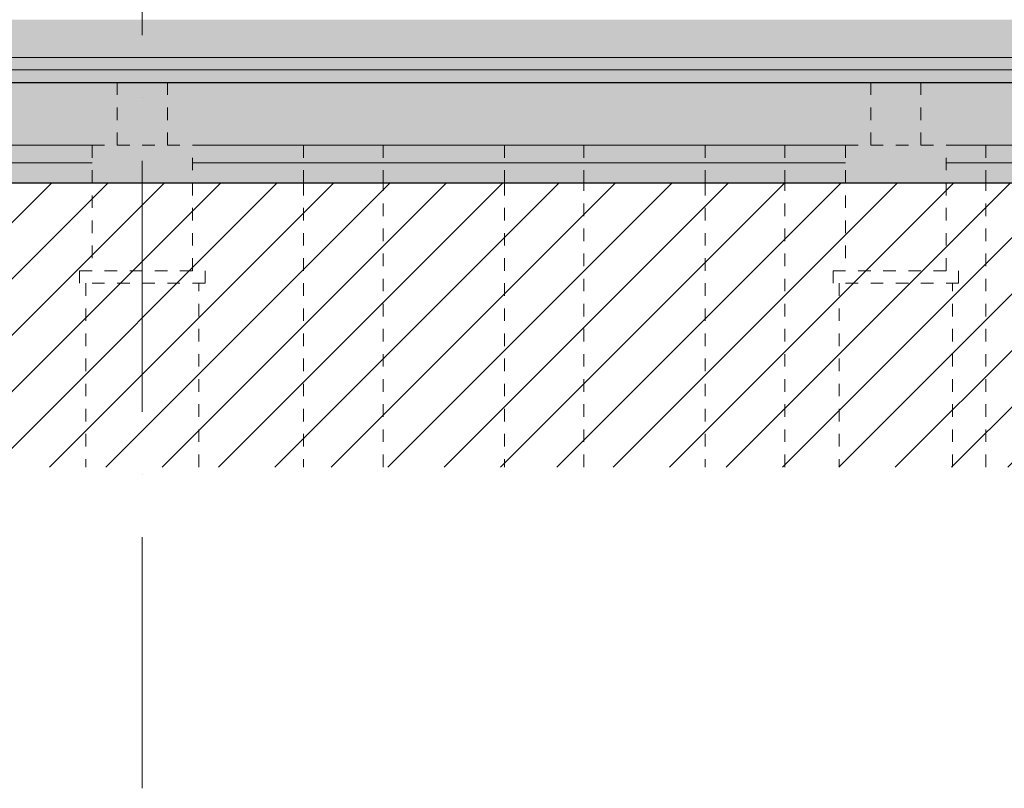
# Model space of a CAD drawing. Header units: millimetres. Extents: x 200776 to 378340, y -23587 to 19113.
# Tile 6 of 61: x 216664 to 224504, y -6123 to 0. Entities that reach past the tile are written whole.
import ezdxf

# ---------------------------------------------------------------- set-up
doc = ezdxf.new("R2010")
doc.units = ezdxf.units.MM
doc.linetypes.add('A_CARA_02_Čárkovaná', pattern=[200, 100, -100])
doc.linetypes.add('Čerchovaná 20mm', pattern=[3000, 2000, -500, 0, -500])
for name, color, linetype, lineweight in [('CA_OSY', 5, 'Continuous', 9), ('CA_PODLAHA', 1, 'Continuous', 25), ('CA_PODLAHA25', 7, 'Continuous', 13), ('CA_POHHRA25', 7, 'Continuous', 13), ('CA_REZY', 1, 'Continuous', 25), ('CA_SRAFY', 9, 'Continuous', 25), ('CA_ZAKLADY25', 7, 'Continuous', 13), ('CA_ZARIZPRED', 8, 'Continuous', 13), ('Terénní útvar', 55, 'Continuous', 13), ('Vzor v řezu', 55, 'Continuous', 9)]:
    doc.layers.add(name, color=color, linetype=linetype, lineweight=lineweight)
pattern_1 = [(50, (248519.7, 1115), (728.7365, -63.756), [76.2, -838.2]), (355, (248519.7, 1115), (-140.972, 764.228), [60.96, -670.56]), (100.451, (248580.4, 1109.7), (587.77, 700.467), [64.76, -712.36]), (46.184, (248519.7, 1318.2), (1084.316, -168.171), [114.3, -1257.3]), (96.636, (248610.1, 1304.2), (949.61, 989.71), [97.14, -1068.54]), (351.184, (248519.7, 1318.2), (949.62, 989.7), [91.44, -1005.84]), (21, (248621.3, 1267.4), (606.458, -409.0606), [76.2, -838.2]), (326, (248621.3, 1267.4), (247.208, 736.753), [60.96, -670.56]), (71.451, (248671.84, 1233.3), (853.668, 327.685), [64.76, -712.36]), (37.5, (248519.7, 1115), (12.3547, 338.2201), [33.528, -628.904, 33.528, -647.192, -673.1]), (37.5, (248519.7, 1115), (12.3547, 338.2201), [-1343.152, 33.528, -639.572]), (7.5, (248519.7, 1115), (267.279, 400.722), [33.528, -354.584, 33.528, -613.664, -256.54]), (7.5, (248519.7, 1115), (267.279, 400.722), [-1035.304, 33.528, -223.012]), (327.5, (248293.13, 1115), (542.3633, -22.9153), [33.528, -220.472, 33.528, -1810.512]), (327.5, (248293.13, 1115), (542.3633, -22.9153), [-287.528, -758.952, 33.528, -1018.032]), (317.5, (248191.53, 1115), (592.517, 101.707), [33.528, -296.672, 33.528, -492.76, -746.76]), (317.5, (248191.53, 1115), (592.517, 101.707), [-856.488, 33.528, -713.232])]

# ---------------------------------------------------------------- blocks, each defined once
blk = doc.blocks.new('ocelová kce final - 11542_003_OK-HALA_TaO-2_ET_AciS_2025-05-29_upr_dwg-2597525-Řez 1 - vestavek V9')
at = {"layer": 'CA_REZY'}
blk.add_line((205090, -500), (289420, -500), dxfattribs=at)
blk = doc.blocks.new('ocelová kce final - ocelová kce final-2597615-Řez 1 - vestavek V9')
blk.add_blockref('ocelová kce final - 11542_003_OK-HALA_TaO-2_ET_AciS_2025-05-29_upr_dwg-2597525-Řez 1 - vestavek V9', (0, 0))

msp = doc.modelspace()

# ---------------------------------------------------------------- hatches: boundary and pattern name
at = {"layer": 'CA_SRAFY', "lineweight": 9}
h = msp.add_hatch(dxfattribs=at)
h.set_pattern_fill('FP_6', color=256, style=0, pattern_type=2)
h.set_pattern_definition([(45, (248519.7, 1115), (-269.4077, 269.4077), []), (45, (248789.1, 1115), (-269.4077, 269.4077), [190.5, -95.25])])
h.paths.add_polyline_path([(249178.9, -300), (289210, -300), (289210, 0), (205350, 0), (205350, -300), (248817.7, -300)])
h = msp.add_hatch(dxfattribs=at)
h.set_pattern_fill('FP_5', color=256, style=0, pattern_type=2)
h.set_pattern_definition(pattern_1)
h.paths.add_polyline_path([(205350, -400), (289210, -400), (289210, -300), (205350, -300), (205350, -312.5)])
h = msp.add_hatch(dxfattribs=at)
h.set_pattern_fill('FP_5', color=256, style=0, pattern_type=2)
h.set_pattern_definition(pattern_1)
h.paths.add_polyline_path([(248095.3, -1300), (289210, -1300), (289210, -400), (205350, -400), (205350, -1300), (247734.1, -1300)])
at = {"layer": 'Vzor v řezu'}
h = msp.add_hatch(dxfattribs=at)
h.set_pattern_fill('FP_7', color=256, style=0, pattern_type=2)
h.set_pattern_definition([(45, (248519.7, 1115), (-224.5064, 224.5064), [])])
h.paths.add_polyline_path([(241593.5, -3564), (293247, -3564), (293247, -181.4), (290104.4, -185.2), (289580, -184.2), (289580, -1140), (289210, -1140), (289210, -1300), (205350, -1300), (205350, -1140), (204945, -1140), (204945, -210), (202289.9, -210), (202289.9, 2963), (200776.3, 2922), (200776.3, -3564), (241232.2, -3564)])

# ---------------------------------------------------------------- linework, layer by layer
at = {"layer": 'CA_OSY', "linetype": 'Čerchovaná 20mm'}
msp.add_line((217640, -6123.3), (217640, 17912.5), dxfattribs=at)
at = {"layer": 'CA_PODLAHA'}
msp.add_line((205350, -1300), (289210, -1300), dxfattribs=at)
at = {"layer": 'CA_PODLAHA25'}
for p, q in [((289210, -300), (205350, -300)), ((289210, -400), (205350, -400))]:
    msp.add_line(p, q, dxfattribs=at)
at = {"layer": 'CA_POHHRA25'}
for p, q in [((217240, -1000), (212040, -1000)), ((223240, -1000), (218040, -1000)), ((229240, -1000), (224040, -1000))]:
    msp.add_line(p, q, dxfattribs=at)
at = {"layer": 'CA_ZAKLADY25', "linetype": 'A_CARA_02_Čárkovaná', "lineweight": 9}
for p, q in [((217440, -500), (217440, -1000)), ((217840, -500), (217840, -1000)), ((223440, -500), (223440, -1000)), ((223840, -500), (223840, -1000)), ((217240, -1000), (218040, -1000)), ((217240, -1000), (217240, -2000)), ((218040, -2000), (218040, -1000)), ((218923.1, -1000), (218923.1, -1300)), ((219557, -1300), (219557, -1000)), ((220523.1, -1000), (220523.1, -1300)), ((221157, -1300), (221157, -1000)), ((222123.1, -1000), (222123.1, -1300)), ((222757, -1300), (222757, -1000)), ((223240, -1000), (224040, -1000)), ((223240, -1000), (223240, -2000)), ((224040, -2000), (224040, -1000)), ((224357, -1300), (224357, -1000)), ((218923.1, -1300), (218923.1, -3564)), ((219557, -3564), (219557, -1300)), ((220523.1, -1300), (220523.1, -3564)), ((221157, -3564), (221157, -1300)), ((222123.1, -1300), (222123.1, -3564)), ((222757, -3564), (222757, -1300)), ((224357, -3564), (224357, -1300)), ((217140, -2000), (218140, -2000)), ((217140, -2000), (217140, -2100)), ((218140, -2100), (218140, -2000)), ((223140, -2000), (224140, -2000)), ((223140, -2000), (223140, -2100)), ((224140, -2100), (224140, -2000)), ((218140, -2100), (217140, -2100)), ((217190, -2100), (217190, -3564)), ((218090, -3564), (218090, -2100)), ((224140, -2100), (223140, -2100)), ((223190, -2100), (223190, -3564)), ((224090, -3564), (224090, -2100))]:
    msp.add_line(p, q, dxfattribs=at)
at = {"layer": 'Terénní útvar', "color": 135}
for p, q in [((212040, -1140), (217240, -1140)), ((218040, -1140), (223240, -1140)), ((224040, -1140), (229240, -1140))]:
    msp.add_line(p, q, dxfattribs=at)

# ---------------------------------------------------------------- block references
at = {"layer": 'CA_ZARIZPRED'}
msp.add_blockref('ocelová kce final - ocelová kce final-2597615-Řez 1 - vestavek V9', (0, 0), dxfattribs=at)

doc.saveas('drawing.dxf')
